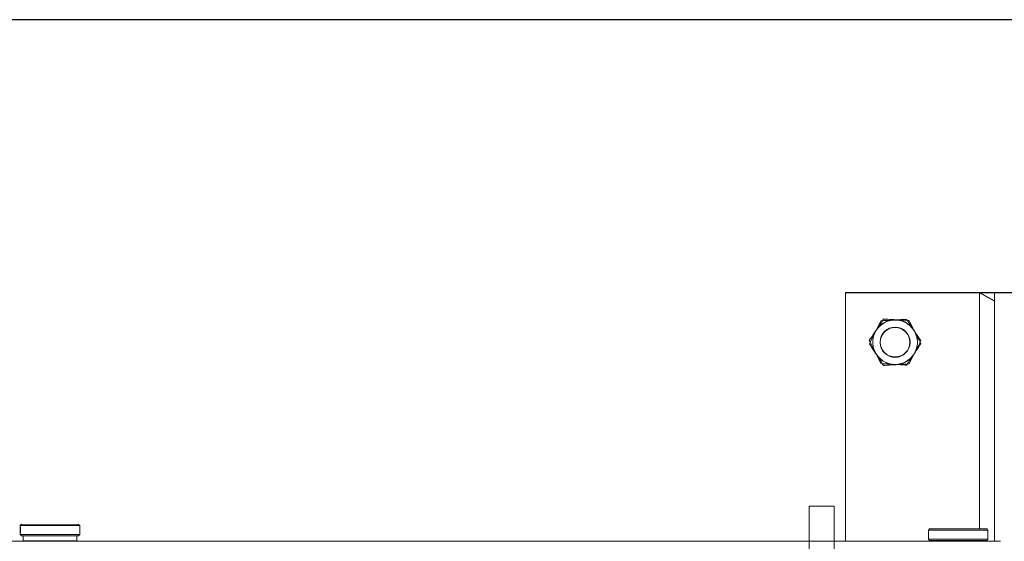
# Model space of a CAD drawing. Header units: feet. Extents: x 0 to 152508, y 0 to 59434.
# Tile 104 of 114: x 152351.15 to 152353.22, y 59422.12 to 59423.21. Entities that reach past the tile are written whole.
import ezdxf

# ---------------------------------------------------------------- set-up
doc = ezdxf.new("R2010")
doc.units = ezdxf.units.FT
doc.header["$LTSCALE"] = 0.1
doc.header["$MEASUREMENT"] = 0
for name, color, linetype, lineweight in [('Bridge plan$0$105523BL701 - SC_Scratch9', 252, 'Continuous', 0), ('Bridge plan$0$BR_P_Rail_Object', 251, 'Continuous', 30), ('Bridge plan$0$SC_Scratch7', 252, 'Continuous', 0)]:
    doc.layers.add(name, color=color, linetype=linetype, lineweight=lineweight)
doc.layers.add('Bridge plan$0$SC_Scratch9', color=252, linetype='Continuous', lineweight=0, transparency=0.6)

# ---------------------------------------------------------------- blocks, each defined once
blk = doc.blocks.new('Bridge plan$0$HIGH ST SCREENWALL_13 PANEL PLAN_2')
at = {"layer": 'Bridge plan$0$SC_Scratch7', "lineweight": 0}
for p, q in [((-32.7083, 0.7823), (-32.0416, 0.7823)), ((-32.7083, 0.2606), (-32.7083, 0.7823)), ((-32.7082, 0.7816), (-32.7083, 0.26)), ((-32.0416, 0.7816), (-32.7082, 0.7816)), ((-32.427, 0.7823), (-32.3958, 0.7823)), ((-32.3958, 0.7647), (-32.427, 0.7823)), ((-32.427, 0.7823), (-32.427, 0.2864)), ((-32.3957, 0.7816), (-32.427, 0.7816)), ((-32.427, 0.7816), (-32.3957, 0.764)), ((-32.427, 0.2858), (-32.427, 0.7816)), ((-32.3958, 0.7823), (-32.3541, 0.7823)), ((-32.3958, 0.7823), (-32.3958, 0.2606)), ((-32.3958, 0.7823), (-32.3958, 0.7647)), ((-32.3957, 0.7816), (-32.3958, 0.26)), ((-32.3541, 0.7816), (-32.3957, 0.7816)), ((-32.3957, 0.7816), (-32.3957, 0.764)), ((-34.4375, 0.2956), (-34.44, 0.2931)), ((-34.44, 0.2931), (-34.44, 0.2891)), ((-34.44, 0.2931), (-34.315, 0.293)), ((-34.4375, 0.2956), (-34.3175, 0.2955)), ((-34.315, 0.293), (-34.3175, 0.2955)), ((-34.315, 0.289), (-34.315, 0.293)), ((-34.44, 0.2891), (-34.44, 0.2782)), ((-34.44, 0.278), (-34.44, 0.2739)), ((-34.44, 0.2739), (-34.4375, 0.2714)), ((-34.44, 0.2739), (-34.315, 0.2739)), ((-34.4375, 0.2714), (-34.3175, 0.2714)), ((-34.4338, 0.2714), (-34.4338, 0.261)), ((-34.3213, 0.261), (-34.3213, 0.2714)), ((-34.3175, 0.2714), (-34.315, 0.2739)), ((-34.315, 0.278), (-34.315, 0.289)), ((-34.315, 0.2739), (-34.315, 0.278)), ((-32.5317, 0.2858), (-32.5342, 0.2833)), ((-32.5317, 0.2858), (-32.5342, 0.2833)), ((-32.5342, 0.2833), (-32.5342, 0.2802)), ((-32.5342, 0.2833), (-32.4092, 0.2833)), ((-32.5342, 0.2833), (-32.5342, 0.2802)), ((-32.5342, 0.2833), (-32.4092, 0.2833)), ((-32.5317, 0.2858), (-32.4117, 0.2858)), ((-32.5317, 0.2858), (-32.4117, 0.2858)), ((-32.4092, 0.2833), (-32.4117, 0.2858)), ((-32.4092, 0.2833), (-32.4117, 0.2858)), ((-32.4095, 0.2741), (-32.4095, 0.2723)), ((-32.4095, 0.2741), (-32.4095, 0.2723)), ((-32.4092, 0.2802), (-32.4092, 0.2833)), ((-32.4092, 0.2802), (-32.4092, 0.2833)), ((-36.3723, 0.2601), (-32.3827, 0.26)), ((-34.3213, 0.261), (-34.4338, 0.261)), ((-34.3931, 0.261), (-34.3931, 0.26)), ((-34.3619, 0.26), (-34.3619, 0.261)), ((-32.5342, 0.2672), (-32.5342, 0.2642)), ((-32.5342, 0.2672), (-32.5342, 0.2642)), ((-32.5342, 0.2642), (-32.5317, 0.2617)), ((-32.5342, 0.2642), (-32.4092, 0.2642)), ((-32.5342, 0.2642), (-32.5317, 0.2617)), ((-32.5342, 0.2642), (-32.4092, 0.2642)), ((-32.5317, 0.2617), (-32.4117, 0.2617)), ((-32.5317, 0.2617), (-32.4117, 0.2617)), ((-32.5279, 0.2617), (-32.5279, 0.26)), ((-32.5279, 0.2617), (-32.5279, 0.26)), ((-32.4154, 0.26), (-32.4154, 0.2617)), ((-32.4154, 0.26), (-32.4154, 0.2617)), ((-32.4117, 0.2617), (-32.4092, 0.2642)), ((-32.4117, 0.2617), (-32.4092, 0.2642)), ((-32.4092, 0.2642), (-32.4092, 0.2672)), ((-32.4092, 0.2642), (-32.4092, 0.2672))]:
    blk.add_line(p, q, dxfattribs=at)
for centre, radius in [((-32.6041, 0.6781), 0.0314), ((-32.6041, 0.6775), 0.0314), ((-32.6041, 0.6781), 0.0312), ((-32.6041, 0.6775), 0.0312)]:
    blk.add_circle(centre, radius, dxfattribs=at)
for centre, radius, start, end in [((-32.6041, 0.6775), 0.0469, 93.3338, 153.3338), ((-32.6041, 0.6775), 0.0469, 33.3338, 93.3338), ((-32.6041, 0.6775), 0.0469, 333.3338, 33.3338), ((-32.6041, 0.6775), 0.0469, 153.3338, 213.3338), ((-32.6041, 0.6775), 0.0469, 213.3338, 273.3338), ((-32.6041, 0.6775), 0.0469, 273.3338, 333.3338), ((-32.5965, 0.2737), 0.0627, 354.0342, 5.8878), ((-32.5965, 0.2737), 0.0627, 354.0342, 5.8878)]:
    blk.add_arc(centre, radius, start, end, dxfattribs=at)
at = {"layer": 'Bridge plan$0$SC_Scratch7', "lineweight": 0, "extrusion": (0, 0, -1)}
for start, end in [(33.3338, 93.3338), (93.3338, 153.3338), (333.3338, 33.3338), (153.3338, 213.3338), (273.3338, 333.3338), (213.3338, 273.3338)]:
    blk.add_arc((32.6041, 0.6781), 0.0469, start, end, dxfattribs=at)
at = {"layer": 'Bridge plan$0$SC_Scratch7', "lineweight": 0}
for points, knots in [([(-32.6284, 0.7265), (-32.6303, 0.7236), (-32.6341, 0.7178), (-32.6391, 0.7102), (-32.6422, 0.7055), (-32.6433, 0.7039)], [0, 0, 0, 0, 0.390533, 0.785002, 1, 1, 1, 1]), ([(-32.6338, 0.7227), (-32.6294, 0.7229), (-32.6206, 0.7235), (-32.6114, 0.724), (-32.6068, 0.7243)], [0, 0, 0, 0, 0.495458, 1, 1, 1, 1]), ([(-32.6014, 0.7249), (-32.602, 0.7249), (-32.6069, 0.7252), (-32.616, 0.7258), (-32.6243, 0.7262), (-32.6284, 0.7265)], [0, 0, 0, 0, 0.070103, 0.530791, 1, 1, 1, 1]), ([(-32.6068, 0.7243), (-32.6062, 0.7243), (-32.6013, 0.7246), (-32.5922, 0.7251), (-32.5839, 0.7256), (-32.5798, 0.7258)], [0, 0, 0, 0, 0.070103, 0.530791, 1, 1, 1, 1]), ([(-32.5744, 0.7233), (-32.5788, 0.7236), (-32.5876, 0.7241), (-32.5968, 0.7246), (-32.6014, 0.7249)], [0, 0, 0, 0, 0.495458, 1, 1, 1, 1]), ([(-32.5798, 0.7258), (-32.5779, 0.7229), (-32.5741, 0.7171), (-32.5691, 0.7095), (-32.566, 0.7049), (-32.5649, 0.7032)], [0, 0, 0, 0, 0.390533, 0.785002, 1, 1, 1, 1]), ([(-32.5622, 0.6991), (-32.5625, 0.6997), (-32.5647, 0.7041), (-32.5688, 0.7122), (-32.5725, 0.7196), (-32.5744, 0.7233)], [0, 0, 0, 0, 0.070103, 0.530791, 1, 1, 1, 1]), ([(-32.6433, 0.7039), (-32.6453, 0.7008), (-32.6494, 0.6946), (-32.6543, 0.6871), (-32.6572, 0.6826), (-32.6582, 0.6813)], [0, 0, 0, 0, 0.402074, 0.810497, 1, 1, 1, 1]), ([(-32.646, 0.6985), (-32.6457, 0.6991), (-32.6435, 0.7034), (-32.6394, 0.7116), (-32.6357, 0.719), (-32.6338, 0.7227)], [0, 0, 0, 0, 0.070103, 0.530791, 1, 1, 1, 1]), ([(-32.5649, 0.7032), (-32.5629, 0.7001), (-32.5588, 0.6939), (-32.5539, 0.6864), (-32.551, 0.682), (-32.55, 0.6806)], [0, 0, 0, 0, 0.402074, 0.810497, 1, 1, 1, 1]), ([(-32.6581, 0.6743), (-32.6561, 0.6782), (-32.6522, 0.6862), (-32.648, 0.6944), (-32.646, 0.6985)], [0, 0, 0, 0, 0.495458, 1, 1, 1, 1]), ([(-32.5501, 0.675), (-32.5521, 0.6789), (-32.556, 0.6868), (-32.5602, 0.695), (-32.5622, 0.6991)], [0, 0, 0, 0, 0.495458, 1, 1, 1, 1]), ([(-32.6582, 0.6813), (-32.6562, 0.6773), (-32.6522, 0.6694), (-32.6481, 0.6612), (-32.646, 0.6571)], [0, 0, 0, 0, 0.495458, 1, 1, 1, 1]), ([(-32.6432, 0.6517), (-32.6443, 0.6534), (-32.6474, 0.658), (-32.6524, 0.6656), (-32.6562, 0.6714), (-32.6581, 0.6743)], [0, 0, 0, 0, 0.214997, 0.605152, 1, 1, 1, 1]), ([(-32.565, 0.6523), (-32.5639, 0.654), (-32.5608, 0.6586), (-32.5558, 0.6662), (-32.552, 0.672), (-32.5501, 0.675)], [0, 0, 0, 0, 0.214997, 0.605152, 1, 1, 1, 1]), ([(-32.55, 0.6806), (-32.552, 0.6767), (-32.556, 0.6688), (-32.5601, 0.6606), (-32.5622, 0.6564)], [0, 0, 0, 0, 0.495458, 1, 1, 1, 1]), ([(-32.646, 0.6571), (-32.6457, 0.6565), (-32.6435, 0.6522), (-32.6394, 0.644), (-32.6357, 0.6366), (-32.6339, 0.6329)], [0, 0, 0, 0, 0.070103, 0.530791, 1, 1, 1, 1]), ([(-32.6284, 0.6291), (-32.6293, 0.6305), (-32.6322, 0.6349), (-32.6371, 0.6424), (-32.6412, 0.6486), (-32.6432, 0.6517)], [0, 0, 0, 0, 0.189503, 0.59197, 1, 1, 1, 1]), ([(-32.5798, 0.6297), (-32.5789, 0.6311), (-32.576, 0.6355), (-32.5711, 0.643), (-32.567, 0.6492), (-32.565, 0.6523)], [0, 0, 0, 0, 0.189503, 0.59197, 1, 1, 1, 1]), ([(-32.5622, 0.6564), (-32.5625, 0.6559), (-32.5647, 0.6515), (-32.5688, 0.6433), (-32.5725, 0.636), (-32.5743, 0.6322)], [0, 0, 0, 0, 0.070103, 0.530791, 1, 1, 1, 1]), ([(-32.6339, 0.6329), (-32.6295, 0.6326), (-32.6206, 0.6321), (-32.6115, 0.6316), (-32.6068, 0.6313)], [0, 0, 0, 0, 0.495458, 1, 1, 1, 1]), ([(-32.6014, 0.6307), (-32.602, 0.6306), (-32.6068, 0.6304), (-32.616, 0.6298), (-32.6242, 0.6293), (-32.6284, 0.6291)], [0, 0, 0, 0, 0.070103, 0.530791, 1, 1, 1, 1]), ([(-32.6068, 0.6313), (-32.6062, 0.6313), (-32.6014, 0.631), (-32.5922, 0.6305), (-32.584, 0.63), (-32.5798, 0.6297)], [0, 0, 0, 0, 0.070103, 0.530791, 1, 1, 1, 1]), ([(-32.5743, 0.6322), (-32.5787, 0.632), (-32.5876, 0.6315), (-32.5967, 0.6309), (-32.6014, 0.6307)], [0, 0, 0, 0, 0.495458, 1, 1, 1, 1]), ([(-34.4399, 0.2835), (-34.4399, 0.2842), (-34.44, 0.2857), (-34.44, 0.2876), (-34.44, 0.2891), (-34.44, 0.29), (-34.4399, 0.2901), (-34.4397, 0.2895), (-34.4395, 0.2882), (-34.4393, 0.2864), (-34.4392, 0.2842), (-34.4393, 0.282), (-34.4394, 0.28), (-34.4396, 0.2783), (-34.4398, 0.2772), (-34.4399, 0.2769), (-34.44, 0.2772), (-34.44, 0.2783), (-34.44, 0.28), (-34.4399, 0.2818), (-34.4399, 0.283), (-34.4399, 0.2835)], [0, 0, 0, 0, 0.05349, 0.106973, 0.160639, 0.214425, 0.268013, 0.321396, 0.374882, 0.428622, 0.482371, 0.535868, 0.589245, 0.642821, 0.696604, 0.750282, 0.803706, 0.857123, 0.910789, 0.964575, 1, 1, 1, 1]), ([(-34.315, 0.278), (-34.315, 0.2781), (-34.315, 0.2786), (-34.3151, 0.28), (-34.3151, 0.282), (-34.3151, 0.2842), (-34.3151, 0.2864), (-34.315, 0.288), (-34.315, 0.2887), (-34.315, 0.289)], [0, 0, 0, 0, 0.060728, 0.225586, 0.390819, 0.555445, 0.719428, 0.883736, 1, 1, 1, 1]), ([(-32.4095, 0.2737), (-32.4095, 0.2745), (-32.4095, 0.2759), (-32.4094, 0.2779), (-32.4093, 0.2793), (-32.4092, 0.2802), (-32.4092, 0.2802), (-32.4092, 0.2802)], [0, 0, 0, 0, 0.214044, 0.428061, 0.642808, 0.858038, 1, 1, 1, 1]), ([(-32.4095, 0.2737), (-32.4095, 0.2745), (-32.4095, 0.2759), (-32.4094, 0.2779), (-32.4093, 0.2793), (-32.4092, 0.2802), (-32.4092, 0.2802), (-32.4092, 0.2802)], [0, 0, 0, 0, 0.214044, 0.428061, 0.642808, 0.858038, 1, 1, 1, 1]), ([(-32.4092, 0.2676), (-32.4092, 0.2676), (-32.4092, 0.2672), (-32.4092, 0.2672), (-32.4092, 0.2675), (-32.4093, 0.2686), (-32.4094, 0.2702), (-32.4095, 0.272), (-32.4095, 0.2733), (-32.4095, 0.2737)], [0, 0, 0, 0, 0.000262, 0.177137, 0.353179, 0.529198, 0.706035, 0.88327, 1, 1, 1, 1]), ([(-32.4092, 0.2676), (-32.4092, 0.2676), (-32.4092, 0.2672), (-32.4092, 0.2672), (-32.4092, 0.2675), (-32.4093, 0.2686), (-32.4094, 0.2702), (-32.4095, 0.272), (-32.4095, 0.2733), (-32.4095, 0.2737)], [0, 0, 0, 0, 0.000262, 0.177137, 0.353179, 0.529198, 0.706035, 0.88327, 1, 1, 1, 1])]:
    blk.add_open_spline(points, degree=3, knots=knots, dxfattribs=at)
blk = doc.blocks.new('Bridge plan$0$PARAPET ATTACHMENT_1')
at = {"layer": 'Bridge plan$0$105523BL701 - SC_Scratch9', "flags": 128}
for points in [[(-2.9459, 1.2721), (-2.9941, 0.9314), (-3.0458, 0.9387), (-2.9976, 1.2794), (-2.9459, 1.2721)], [(-3.1797, 0.9901), (-3.2029, 0.8263), (-3.238, 0.5779), (-3.2282, 0.5765)], [(-3.0413, 0.9705), (-3.1797, 0.9901)], [(-2.9896, 0.9632), (-2.9324, 0.9551)], [(-3.0458, 0.9387), (-3.1117, 0.948)], [(-2.9677, 0.9276), (-2.9688, 0.9199), (-3.071, 0.9344), (-3.0699, 0.9421)], [(-2.9677, 0.9276), (-2.9688, 0.9199), (-3.071, 0.9344), (-3.0699, 0.9421)], [(-3.0016, 0.8786), (-3.0093, 0.8236), (-3.0145, 0.8188), (-3.0563, 0.8247), (-3.061, 0.8309), (-3.0532, 0.8859)], [(-3.0555, 0.8862), (-2.999, 0.8782)], [(-3.5317, 0.7293), (-3.1909, 0.6811), (-3.1982, 0.6295), (-3.539, 0.6777), (-3.5317, 0.7293)], [(-3.1872, 0.7075), (-3.1795, 0.7064), (-3.194, 0.6042), (-3.2017, 0.6053)], [(-3.1872, 0.7075), (-3.1795, 0.7064), (-3.194, 0.6042), (-3.2017, 0.6053)], [(-3.1458, 0.6198), (-3.1378, 0.6762)], [(-3.1382, 0.6737), (-3.0832, 0.6659), (-3.0783, 0.6607), (-3.0842, 0.619), (-3.0905, 0.6142), (-3.1455, 0.622)]]:
    blk.add_lwpolyline(points, dxfattribs=at)
for points in [[(-2.9941, 0.9314), (-2.9578, 0.9262, 0.421903), (-2.9339, 0.9447), (-2.9324, 0.9551)], [(-3.0971, 0.9459), (-3.1117, 0.948, 0.411411), (-3.1591, 0.9143), (-3.2042, 0.595, -0.385788), (-3.2282, 0.5765)], [(-3.0484, 0.8951), (-3.0439, 0.927, 0.39919), (-3.0659, 0.9301), (-3.0704, 0.8982)], [(-3.0448, 0.9208), (-3.0493, 0.8889, -0.39919), (-3.0713, 0.892), (-3.0667, 0.9239)], [(-3.0448, 0.9208), (-3.0493, 0.8889, -0.39919), (-3.0713, 0.892), (-3.0667, 0.9239)], [(-2.9777, 0.9113), (-2.9822, 0.8794, -0.39919), (-3.0042, 0.8825), (-2.9997, 0.9144)], [(-2.9777, 0.9113), (-2.9822, 0.8794, -0.39919), (-3.0042, 0.8825), (-2.9997, 0.9144)], [(-2.9813, 0.8856), (-2.9768, 0.9175, 0.39919), (-2.9988, 0.9206), (-3.0033, 0.8887)], [(-3.1452, 0.6939), (-3.1771, 0.6984, 0.39919), (-3.1802, 0.6764), (-3.1483, 0.6719)], [(-3.1709, 0.6975), (-3.139, 0.693, -0.39919), (-3.1421, 0.671), (-3.174, 0.6755)], [(-3.1709, 0.6975), (-3.139, 0.693, -0.39919), (-3.1421, 0.671), (-3.174, 0.6755)], [(-3.1547, 0.6268), (-3.1866, 0.6314, 0.39919), (-3.1897, 0.6094), (-3.1578, 0.6049)], [(-3.1803, 0.6305), (-3.1485, 0.626, -0.39919), (-3.1516, 0.604), (-3.1835, 0.6085)], [(-3.1803, 0.6305), (-3.1485, 0.626, -0.39919), (-3.1516, 0.604), (-3.1835, 0.6085)]]:
    blk.add_lwpolyline(points, format="xyb", dxfattribs=at)
at = {"layer": 'Bridge plan$0$105523BL701 - SC_Scratch9'}
for centre, radius, start, end in [((-3.0292, 0.8682), 0.0606, 59.8986, 104.0014), ((-3.0167, 0.9567), 0.0752, 244.3436, 279.5565), ((-3.1277, 0.646), 0.0606, 149.8986, 194.0014), ((-3.2163, 0.6585), 0.0752, 334.3436, 9.5565)]:
    blk.add_arc(centre, radius, start, end, dxfattribs=at)
blk = doc.blocks.new('Bridge plan')
at = {"layer": 'Bridge plan$0$BR_P_Rail_Object', "lineweight": -3}
blk.add_line((1828212.7895, 711624.4756), (1828067.9013, 711624.4756), dxfattribs=at)
at = {"layer": 'Bridge plan$0$SC_Scratch7', "lineweight": -3, "rotation": 359.9997690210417}
blk.add_blockref('Bridge plan$0$HIGH ST SCREENWALL_13 PANEL PLAN_2', (1828124.6578, 711623.1208), dxfattribs=at)
at = {"layer": 'Bridge plan$0$SC_Scratch9', "lineweight": -3, "rotation": 8.049769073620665}
blk.add_blockref('Bridge plan$0$PARAPET ATTACHMENT_1', (1828095.0207, 711622.6074), dxfattribs=at)
blk = doc.blocks.new('Trellis Base')
blk.add_blockref('Bridge plan', (-1675739.0633, -652201.2631))

msp = doc.modelspace()

# ---------------------------------------------------------------- block references
msp.add_blockref('Trellis Base', (0, 0))

doc.saveas('drawing.dxf')
